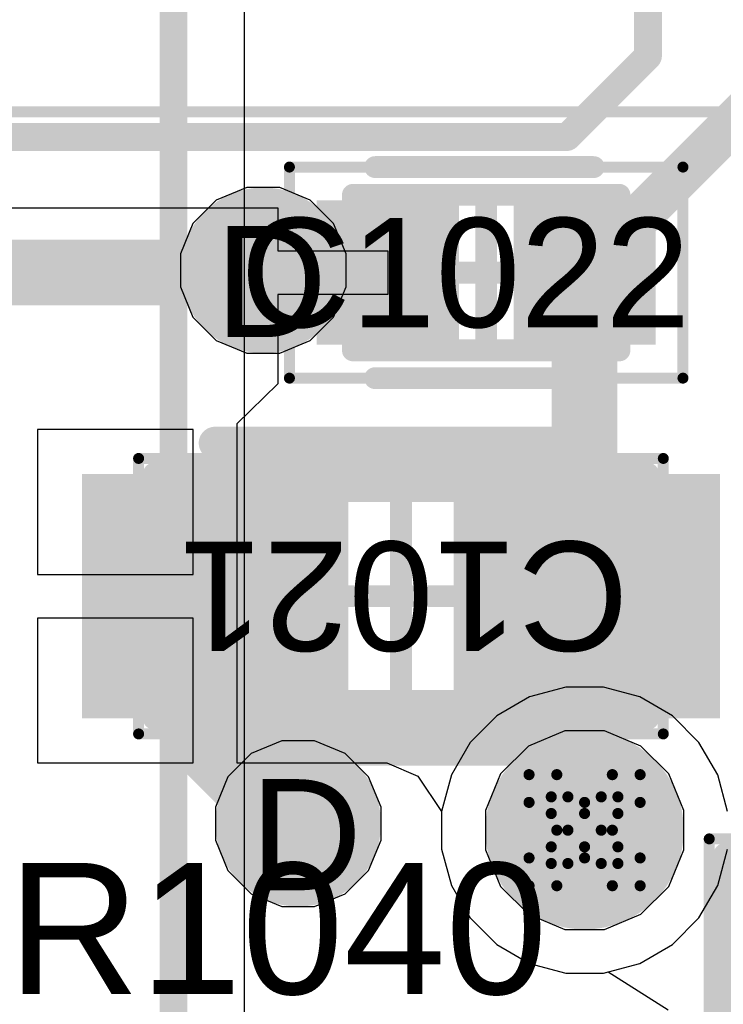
# Model space of a CAD drawing. Header units: inches. Extents: x -6 to 11.2, y -2.2 to 8.3.
# Tile 41 of 256: x 1.578 to 1.705, y 0.291 to 0.468. Entities that reach past the tile are written whole.
import ezdxf

# ---------------------------------------------------------------- set-up
doc = ezdxf.new("R2010")
doc.units = ezdxf.units.IN
doc.header["$MEASUREMENT"] = 0
for name, color, linetype in [('Drill Drawing', 1, 'Continuous'), ('Layer  6- Inner', 156, 'Continuous'), ('Layer 1- Top', 1, 'Continuous'), ('Layer 2- GND', 16, 'Continuous'), ('Layer 3- Inner', 16, 'Continuous'), ('Layer 4- Inner', 76, 'Continuous'), ('Layer 5- Inner', 90, 'Continuous'), ('Layer 7- PWR', 76, 'Continuous'), ('Layer 8- Bottom', 5, 'Continuous'), ('Top Assembly', 56, 'Continuous'), ('Top Comp Body -Top13)-Comp Body -Bot14)', 56, 'Continuous'), ('Top Comp Outline -Top11)-Comp Outline -Bot12)', 56, 'Continuous'), ('Top Courtyard -Top15)-Courtyard -Bot16)', 56, 'Continuous'), ('Top Overlay', 2, 'Continuous'), ('Top Paste', 8, 'Continuous'), ('Top Solder', 216, 'Continuous'), ('Via Holes', 16, 'Continuous')]:
    doc.layers.add(name, color=color, linetype=linetype)
doc.styles.add('Arial', font='txt', dxfattribs={"height": 0.2})

# ---------------------------------------------------------------- blocks, each defined once
blk = doc.blocks.new('WIZ_W5500_LQFP_48_M_29')
at = {"layer": 'Top Courtyard -Top15)-Courtyard -Bot16)'}
blk.add_lwpolyline([(0.22244, -0.22244, 0.00197, 0.00197, 0), (0.22244, 0.22244, 0.00197, 0.00197, 0)], format="xyseb", dxfattribs=at)
blk = doc.blocks.new('L15002_035_245')
at = {"layer": 'Layer 1- Top'}
for points in [[(-0.03179, 0.01), (-0.00679, 0.01), (-0.00679, -0.01), (-0.03179, -0.01)], [(0.00679, 0.01), (0.03179, 0.01), (0.03179, -0.01), (0.00679, -0.01)]]:
    blk.add_hatch(color=7, dxfattribs=at).paths.add_polyline_path(points)
at = {"layer": 'Top Paste'}
for points in [[(-0.03179, 0.01), (-0.00679, 0.01), (-0.00679, -0.01), (-0.03179, -0.01)], [(0.00679, 0.01), (0.03179, 0.01), (0.03179, -0.01), (0.00679, -0.01)]]:
    blk.add_hatch(color=8, dxfattribs=at).paths.add_polyline_path(points)
at = {"layer": 'Top Solder'}
for points in [[(-0.03376, 0.01197), (-0.00482, 0.01197), (-0.00482, -0.01197), (-0.03376, -0.01197)], [(0.00482, 0.01197), (0.03376, 0.01197), (0.03376, -0.01197), (0.00482, -0.01197)]]:
    blk.add_hatch(color=216, dxfattribs=at).paths.add_polyline_path(points)
at = {"layer": 'Top Comp Body -Top13)-Comp Body -Bot14)'}
for points in [[(0.02165, 0.01181, 0.00394, 0.00394, 0), (-0.02165, 0.01181, 0.00394, 0.00394, 0)], [(-0.02165, 0.01181, 0.00394, 0.00394, 0), (-0.02165, -0.01181, 0.00394, 0.00394, 0)], [(0.02165, 0.01181, 0.00394, 0.00394, 0), (0.02165, -0.01181, 0.00394, 0.00394, 0)], [(0.02165, -0.01181, 0.00394, 0.00394, 0), (-0.02165, -0.01181, 0.00394, 0.00394, 0)]]:
    blk.add_lwpolyline(points, format="xyseb", dxfattribs=at)
for points in [[(-0.02264, 0.01181, 0.00197, 0.00197, 1), (-0.02067, 0.01181, 0.00197, 0.00197, 1)], [(-0.02264, 0.01181, 0.00197, 0.00197, 1), (-0.02067, 0.01181, 0.00197, 0.00197, 1)], [(0.02067, 0.01181, 0.00197, 0.00197, 1), (0.02264, 0.01181, 0.00197, 0.00197, 1)], [(0.02067, 0.01181, 0.00197, 0.00197, 1), (0.02264, 0.01181, 0.00197, 0.00197, 1)], [(-0.02264, -0.01181, 0.00197, 0.00197, 1), (-0.02067, -0.01181, 0.00197, 0.00197, 1)], [(-0.02264, -0.01181, 0.00197, 0.00197, 1), (-0.02067, -0.01181, 0.00197, 0.00197, 1)], [(0.02067, -0.01181, 0.00197, 0.00197, 1), (0.02264, -0.01181, 0.00197, 0.00197, 1)], [(0.02067, -0.01181, 0.00197, 0.00197, 1), (0.02264, -0.01181, 0.00197, 0.00197, 1)]]:
    blk.add_lwpolyline(points, format="xyseb", close=True, dxfattribs=at)
at = {"layer": 'Top Comp Outline -Top11)-Comp Outline -Bot12)'}
for points in [[(-0.03268, 0.01496, 0.00394, 0.00394, 0), (-0.03268, -0.01496, 0.00394, 0.00394, 0)], [(0.03268, 0.01496, 0.00394, 0.00394, 0), (-0.03268, 0.01496, 0.00394, 0.00394, 0)], [(0.03268, 0.01496, 0.00394, 0.00394, 0), (0.03268, -0.01496, 0.00394, 0.00394, 0)], [(0.03268, -0.01496, 0.00394, 0.00394, 0), (-0.03268, -0.01496, 0.00394, 0.00394, 0)]]:
    blk.add_lwpolyline(points, format="xyseb", dxfattribs=at)
for points in [[(-0.03366, 0.01496, 0.00197, 0.00197, 1), (-0.03169, 0.01496, 0.00197, 0.00197, 1)], [(-0.03366, 0.01496, 0.00197, 0.00197, 1), (-0.03169, 0.01496, 0.00197, 0.00197, 1)], [(0.03169, 0.01496, 0.00197, 0.00197, 1), (0.03366, 0.01496, 0.00197, 0.00197, 1)], [(0.03169, 0.01496, 0.00197, 0.00197, 1), (0.03366, 0.01496, 0.00197, 0.00197, 1)], [(-0.03366, -0.01496, 0.00197, 0.00197, 1), (-0.03169, -0.01496, 0.00197, 0.00197, 1)], [(-0.03366, -0.01496, 0.00197, 0.00197, 1), (-0.03169, -0.01496, 0.00197, 0.00197, 1)], [(0.03169, -0.01496, 0.00197, 0.00197, 1), (0.03366, -0.01496, 0.00197, 0.00197, 1)], [(0.03169, -0.01496, 0.00197, 0.00197, 1), (0.03366, -0.01496, 0.00197, 0.00197, 1)]]:
    blk.add_lwpolyline(points, format="xyseb", close=True, dxfattribs=at)
at = {"layer": 'Top Courtyard -Top15)-Courtyard -Bot16)'}
for points in [[(-0.03543, 0.01772, 0.00197, 0.00197, 0), (-0.03543, -0.01772, 0.00197, 0.00197, 0)], [(0.03543, 0.01772, 0.00197, 0.00197, 0), (-0.03543, 0.01772, 0.00197, 0.00197, 0)], [(0.03543, 0.01772, 0.00197, 0.00197, 0), (0.03543, -0.01772, 0.00197, 0.00197, 0)], [(0, 0.01181, 0.00394, 0.00394, 0), (0, -0.01181, 0.00394, 0.00394, 0)], [(0.01181, 0, 0.00394, 0.00394, 0), (-0.01181, 0, 0.00394, 0.00394, 0)], [(0.03543, -0.01772, 0.00197, 0.00197, 0), (-0.03543, -0.01772, 0.00197, 0.00197, 0)]]:
    blk.add_lwpolyline(points, format="xyseb", dxfattribs=at)
for points in [[(-0.03593, 0.01772, 0.000984, 0.000984, 1), (-0.03494, 0.01772, 0.000984, 0.000984, 1)], [(-0.03593, 0.01772, 0.000984, 0.000984, 1), (-0.03494, 0.01772, 0.000984, 0.000984, 1)], [(0.03494, 0.01772, 0.000984, 0.000984, 1), (0.03593, 0.01772, 0.000984, 0.000984, 1)], [(0.03494, 0.01772, 0.000984, 0.000984, 1), (0.03593, 0.01772, 0.000984, 0.000984, 1)], [(-0.00098, 0.01181, 0.00197, 0.00197, 1), (0.00098, 0.01181, 0.00197, 0.00197, 1)], [(-0.0128, 0, 0.00197, 0.00197, 1), (-0.01083, 0, 0.00197, 0.00197, 1)], [(0.01083, 0, 0.00197, 0.00197, 1), (0.0128, 0, 0.00197, 0.00197, 1)], [(-0.00098, -0.01181, 0.00197, 0.00197, 1), (0.00098, -0.01181, 0.00197, 0.00197, 1)], [(-0.03593, -0.01772, 0.000984, 0.000984, 1), (-0.03494, -0.01772, 0.000984, 0.000984, 1)], [(-0.03593, -0.01772, 0.000984, 0.000984, 1), (-0.03494, -0.01772, 0.000984, 0.000984, 1)], [(0.03494, -0.01772, 0.000984, 0.000984, 1), (0.03593, -0.01772, 0.000984, 0.000984, 1)], [(0.03494, -0.01772, 0.000984, 0.000984, 1), (0.03593, -0.01772, 0.000984, 0.000984, 1)]]:
    blk.add_lwpolyline(points, format="xyseb", close=True, dxfattribs=at)
at = {"layer": 'Top Overlay'}
for points in [[(0.01988, 0.01614, 0.00394, 0.00394, 0), (-0.0187, 0.01614, 0.00394, 0.00394, 0)], [(0.01988, -0.01614, 0.00394, 0.00394, 0), (-0.0187, -0.01614, 0.00394, 0.00394, 0)]]:
    blk.add_lwpolyline(points, format="xyseb", dxfattribs=at)
for points in [[(-0.01969, 0.01614, 0.00197, 0.00197, 1), (-0.01772, 0.01614, 0.00197, 0.00197, 1)], [(0.0189, 0.01614, 0.00197, 0.00197, 1), (0.02087, 0.01614, 0.00197, 0.00197, 1)], [(-0.01969, -0.01614, 0.00197, 0.00197, 1), (-0.01772, -0.01614, 0.00197, 0.00197, 1)], [(0.0189, -0.01614, 0.00197, 0.00197, 1), (0.02087, -0.01614, 0.00197, 0.00197, 1)]]:
    blk.add_lwpolyline(points, format="xyseb", close=True, dxfattribs=at)
at = {"layer": 'Top Comp Outline -Top11)-Comp Outline -Bot12)', "style": 'Arial'}
blk.add_text('R1040', height=0.01378, dxfattribs=at).set_placement((-0.03099, -0.00689))
blk = doc.blocks.new('CAPC1005X07_F____381')
at = {"layer": 'Layer 1- Top'}
for points in [[(-0.02756, 0.01004), (-0.00787, 0.01004), (-0.00787, -0.01004), (-0.02756, -0.01004)], [(0.00787, 0.01004), (0.02756, 0.01004), (0.02756, -0.01004), (0.00787, -0.01004)]]:
    blk.add_hatch(color=7, dxfattribs=at).paths.add_polyline_path(points)
at = {"layer": 'Top Paste'}
for points in [[(-0.02756, 0.01004), (-0.00787, 0.01004), (-0.00787, -0.01004), (-0.02756, -0.01004)], [(0.00787, 0.01004), (0.02756, 0.01004), (0.02756, -0.01004), (0.00787, -0.01004)]]:
    blk.add_hatch(color=8, dxfattribs=at).paths.add_polyline_path(points)
at = {"layer": 'Top Solder'}
for points in [[(-0.03051, 0.01299), (-0.00492, 0.01299), (-0.00492, -0.01299), (-0.03051, -0.01299)], [(0.00492, 0.01299), (0.03051, 0.01299), (0.03051, -0.01299), (0.00492, -0.01299)]]:
    blk.add_hatch(color=216, dxfattribs=at).paths.add_polyline_path(points)
at = {"layer": 'Top Assembly'}
for points in [[(-0.024, 0.014, 0.00394, 0.00394, 0), (0.024, 0.014, 0.00394, 0.00394, 0)], [(-0.024, -0.014, 0.00394, 0.00394, 0), (-0.024, 0.014, 0.00394, 0.00394, 0)], [(0.024, -0.014, 0.00394, 0.00394, 0), (0.024, 0.014, 0.00394, 0.00394, 0)], [(-0.024, -0.014, 0.00394, 0.00394, 0), (0.024, -0.014, 0.00394, 0.00394, 0)]]:
    blk.add_lwpolyline(points, format="xyseb", dxfattribs=at)
for points in [[(-0.02498, 0.014, 0.00197, 0.00197, 1), (-0.02302, 0.014, 0.00197, 0.00197, 1)], [(-0.02498, 0.014, 0.00197, 0.00197, 1), (-0.02302, 0.014, 0.00197, 0.00197, 1)], [(0.02302, 0.014, 0.00197, 0.00197, 1), (0.02498, 0.014, 0.00197, 0.00197, 1)], [(0.02302, 0.014, 0.00197, 0.00197, 1), (0.02498, 0.014, 0.00197, 0.00197, 1)], [(-0.02498, -0.014, 0.00197, 0.00197, 1), (-0.02302, -0.014, 0.00197, 0.00197, 1)], [(-0.02498, -0.014, 0.00197, 0.00197, 1), (-0.02302, -0.014, 0.00197, 0.00197, 1)], [(0.02302, -0.014, 0.00197, 0.00197, 1), (0.02498, -0.014, 0.00197, 0.00197, 1)], [(0.02302, -0.014, 0.00197, 0.00197, 1), (0.02498, -0.014, 0.00197, 0.00197, 1)]]:
    blk.add_lwpolyline(points, format="xyseb", close=True, dxfattribs=at)
at = {"layer": 'Top Courtyard -Top15)-Courtyard -Bot16)'}
for points in [[(-0.03543, -0.019, 0.00197, 0.00197, 0), (-0.03543, 0.019, 0.00197, 0.00197, 0)], [(-0.03543, 0.019, 0.00197, 0.00197, 0), (0.03543, 0.019, 0.00197, 0.00197, 0)], [(0.03543, -0.019, 0.00197, 0.00197, 0), (0.03543, 0.019, 0.00197, 0.00197, 0)], [(0, -0.01181, 0.00394, 0.00394, 0), (0, 0.01181, 0.00394, 0.00394, 0)], [(-0.01181, 0, 0.00394, 0.00394, 0), (0.01181, 0, 0.00394, 0.00394, 0)], [(-0.03543, -0.019, 0.00197, 0.00197, 0), (0.03543, -0.019, 0.00197, 0.00197, 0)]]:
    blk.add_lwpolyline(points, format="xyseb", dxfattribs=at)
for points in [[(-0.03593, 0.019, 0.000984, 0.000984, 1), (-0.03494, 0.019, 0.000984, 0.000984, 1)], [(-0.03593, 0.019, 0.000984, 0.000984, 1), (-0.03494, 0.019, 0.000984, 0.000984, 1)], [(0.03494, 0.019, 0.000984, 0.000984, 1), (0.03593, 0.019, 0.000984, 0.000984, 1)], [(0.03494, 0.019, 0.000984, 0.000984, 1), (0.03593, 0.019, 0.000984, 0.000984, 1)], [(-0.00098, 0.01181, 0.00197, 0.00197, 1), (0.00098, 0.01181, 0.00197, 0.00197, 1)], [(-0.0128, 0, 0.00197, 0.00197, 1), (-0.01083, 0, 0.00197, 0.00197, 1)], [(0.01083, 0, 0.00197, 0.00197, 1), (0.0128, 0, 0.00197, 0.00197, 1)], [(-0.00098, -0.01181, 0.00197, 0.00197, 1), (0.00098, -0.01181, 0.00197, 0.00197, 1)], [(-0.03593, -0.019, 0.000984, 0.000984, 1), (-0.03494, -0.019, 0.000984, 0.000984, 1)], [(-0.03593, -0.019, 0.000984, 0.000984, 1), (-0.03494, -0.019, 0.000984, 0.000984, 1)], [(0.03494, -0.019, 0.000984, 0.000984, 1), (0.03593, -0.019, 0.000984, 0.000984, 1)], [(0.03494, -0.019, 0.000984, 0.000984, 1), (0.03593, -0.019, 0.000984, 0.000984, 1)]]:
    blk.add_lwpolyline(points, format="xyseb", close=True, dxfattribs=at)
at = {"layer": 'Top Overlay'}
for points in [[(-0.02, 0.019, 0.00394, 0.00394, 0), (0.01937, 0.019, 0.00394, 0.00394, 0)], [(-0.02, -0.019, 0.00394, 0.00394, 0), (0.01937, -0.019, 0.00394, 0.00394, 0)]]:
    blk.add_lwpolyline(points, format="xyseb", dxfattribs=at)
for points in [[(-0.02098, 0.019, 0.00197, 0.00197, 1), (-0.01902, 0.019, 0.00197, 0.00197, 1)], [(0.01839, 0.019, 0.00197, 0.00197, 1), (0.02035, 0.019, 0.00197, 0.00197, 1)], [(-0.02098, -0.019, 0.00197, 0.00197, 1), (-0.01902, -0.019, 0.00197, 0.00197, 1)], [(0.01839, -0.019, 0.00197, 0.00197, 1), (0.02035, -0.019, 0.00197, 0.00197, 1)]]:
    blk.add_lwpolyline(points, format="xyseb", close=True, dxfattribs=at)
at = {"layer": 'Top Assembly', "style": 'Arial'}
blk.add_text('C1022', height=0.019685, rotation=360, dxfattribs=at).set_placement((-0.04428, -0.00984))
blk = doc.blocks.new('L15003_CAP_M_____382')
at = {"layer": 'Layer 1- Top'}
for points in [[(-0.05546, 0.02), (-0.01146, 0.02), (-0.01146, -0.02), (-0.05546, -0.02)], [(0.01146, 0.02), (0.05546, 0.02), (0.05546, -0.02), (0.01146, -0.02)]]:
    blk.add_hatch(color=7, dxfattribs=at).paths.add_polyline_path(points)
at = {"layer": 'Top Paste'}
for points in [[(-0.05546, 0.02), (-0.01146, 0.02), (-0.01146, -0.02), (-0.05546, -0.02)], [(0.01146, 0.02), (0.05546, 0.02), (0.05546, -0.02), (0.01146, -0.02)]]:
    blk.add_hatch(color=8, dxfattribs=at).paths.add_polyline_path(points)
at = {"layer": 'Top Solder'}
for points in [[(-0.05743, 0.02197), (-0.0095, 0.02197), (-0.0095, -0.02197), (-0.05743, -0.02197)], [(0.0095, 0.02197), (0.05743, 0.02197), (0.05743, -0.02197), (0.0095, -0.02197)]]:
    blk.add_hatch(color=216, dxfattribs=at).paths.add_polyline_path(points)
at = {"layer": 'Top Comp Body -Top13)-Comp Body -Bot14)'}
for points in [[(-0.03445, 0.01889, 0.00394, 0.00394, 0), (-0.03445, -0.0189, 0.00394, 0.00394, 0)], [(0.03445, 0.01889, 0.00394, 0.00394, 0), (-0.03445, 0.01889, 0.00394, 0.00394, 0)], [(0.03445, 0.01889, 0.00394, 0.00394, 0), (0.03445, -0.0189, 0.00394, 0.00394, 0)], [(0.03445, -0.0189, 0.00394, 0.00394, 0), (-0.03445, -0.0189, 0.00394, 0.00394, 0)]]:
    blk.add_lwpolyline(points, format="xyseb", dxfattribs=at)
for points in [[(-0.03544, 0.01889, 0.00197, 0.00197, 1), (-0.03347, 0.01889, 0.00197, 0.00197, 1)], [(-0.03544, 0.01889, 0.00197, 0.00197, 1), (-0.03347, 0.01889, 0.00197, 0.00197, 1)], [(0.03346, 0.01889, 0.00197, 0.00197, 1), (0.03543, 0.01889, 0.00197, 0.00197, 1)], [(0.03346, 0.01889, 0.00197, 0.00197, 1), (0.03543, 0.01889, 0.00197, 0.00197, 1)], [(-0.03544, -0.0189, 0.00197, 0.00197, 1), (-0.03347, -0.0189, 0.00197, 0.00197, 1)], [(-0.03544, -0.0189, 0.00197, 0.00197, 1), (-0.03347, -0.0189, 0.00197, 0.00197, 1)], [(0.03346, -0.0189, 0.00197, 0.00197, 1), (0.03543, -0.0189, 0.00197, 0.00197, 1)], [(0.03346, -0.0189, 0.00197, 0.00197, 1), (0.03543, -0.0189, 0.00197, 0.00197, 1)]]:
    blk.add_lwpolyline(points, format="xyseb", close=True, dxfattribs=at)
at = {"layer": 'Top Comp Outline -Top11)-Comp Outline -Bot12)'}
for points in [[(0.04449, 0.02205, 0.00394, 0.00394, 0), (-0.04449, 0.02205, 0.00394, 0.00394, 0)], [(-0.04449, 0.02205, 0.00394, 0.00394, 0), (-0.04449, -0.02205, 0.00394, 0.00394, 0)], [(0.04449, 0.02205, 0.00394, 0.00394, 0), (0.04449, -0.02205, 0.00394, 0.00394, 0)], [(0.04449, -0.02205, 0.00394, 0.00394, 0), (-0.04449, -0.02205, 0.00394, 0.00394, 0)]]:
    blk.add_lwpolyline(points, format="xyseb", dxfattribs=at)
for points in [[(-0.04547, 0.02205, 0.00197, 0.00197, 1), (-0.0435, 0.02205, 0.00197, 0.00197, 1)], [(-0.04547, 0.02205, 0.00197, 0.00197, 1), (-0.0435, 0.02205, 0.00197, 0.00197, 1)], [(0.0435, 0.02205, 0.00197, 0.00197, 1), (0.04547, 0.02205, 0.00197, 0.00197, 1)], [(0.0435, 0.02205, 0.00197, 0.00197, 1), (0.04547, 0.02205, 0.00197, 0.00197, 1)], [(-0.04547, -0.02205, 0.00197, 0.00197, 1), (-0.0435, -0.02205, 0.00197, 0.00197, 1)], [(-0.04547, -0.02205, 0.00197, 0.00197, 1), (-0.0435, -0.02205, 0.00197, 0.00197, 1)], [(0.0435, -0.02205, 0.00197, 0.00197, 1), (0.04547, -0.02205, 0.00197, 0.00197, 1)], [(0.0435, -0.02205, 0.00197, 0.00197, 1), (0.04547, -0.02205, 0.00197, 0.00197, 1)]]:
    blk.add_lwpolyline(points, format="xyseb", close=True, dxfattribs=at)
at = {"layer": 'Top Courtyard -Top15)-Courtyard -Bot16)'}
for points in [[(0.04724, 0.0248, 0.00197, 0.00197, 0), (-0.04724, 0.0248, 0.00197, 0.00197, 0)], [(-0.04724, 0.0248, 0.00197, 0.00197, 0), (-0.04724, -0.0248, 0.00197, 0.00197, 0)], [(0.04724, 0.0248, 0.00197, 0.00197, 0), (0.04724, -0.0248, 0.00197, 0.00197, 0)], [(0, 0.0189, 0.00394, 0.00394, 0), (0, -0.0189, 0.00394, 0.00394, 0)], [(0.0189, 0, 0.00394, 0.00394, 0), (-0.0189, 0, 0.00394, 0.00394, 0)], [(0.04724, -0.0248, 0.00197, 0.00197, 0), (-0.04724, -0.0248, 0.00197, 0.00197, 0)]]:
    blk.add_lwpolyline(points, format="xyseb", dxfattribs=at)
for points in [[(-0.04774, 0.0248, 0.000984, 0.000984, 1), (-0.04675, 0.0248, 0.000984, 0.000984, 1)], [(-0.04774, 0.0248, 0.000984, 0.000984, 1), (-0.04675, 0.0248, 0.000984, 0.000984, 1)], [(0.04675, 0.0248, 0.000984, 0.000984, 1), (0.04774, 0.0248, 0.000984, 0.000984, 1)], [(0.04675, 0.0248, 0.000984, 0.000984, 1), (0.04774, 0.0248, 0.000984, 0.000984, 1)], [(-0.00098, 0.0189, 0.00197, 0.00197, 1), (0.00098, 0.0189, 0.00197, 0.00197, 1)], [(-0.01988, 0, 0.00197, 0.00197, 1), (-0.01791, 0, 0.00197, 0.00197, 1)], [(0.01791, 0, 0.00197, 0.00197, 1), (0.01988, 0, 0.00197, 0.00197, 1)], [(-0.00098, -0.0189, 0.00197, 0.00197, 1), (0.00098, -0.0189, 0.00197, 0.00197, 1)], [(-0.04774, -0.0248, 0.000984, 0.000984, 1), (-0.04675, -0.0248, 0.000984, 0.000984, 1)], [(-0.04774, -0.0248, 0.000984, 0.000984, 1), (-0.04675, -0.0248, 0.000984, 0.000984, 1)], [(0.04675, -0.0248, 0.000984, 0.000984, 1), (0.04774, -0.0248, 0.000984, 0.000984, 1)], [(0.04675, -0.0248, 0.000984, 0.000984, 1), (0.04774, -0.0248, 0.000984, 0.000984, 1)]]:
    blk.add_lwpolyline(points, format="xyseb", close=True, dxfattribs=at)
at = {"layer": 'Top Overlay'}
for points in [[(0.03346, 0.02756, 0.00591, 0.00591, 0), (-0.03346, 0.02756, 0.00591, 0.00591, 0)], [(0.03346, -0.02756, 0.00591, 0.00591, 0), (-0.03346, -0.02756, 0.00591, 0.00591, 0)]]:
    blk.add_lwpolyline(points, format="xyseb", dxfattribs=at)
for points in [[(-0.03494, 0.02756, 0.00295, 0.00295, 1), (-0.03199, 0.02756, 0.00295, 0.00295, 1)], [(0.03199, 0.02756, 0.00295, 0.00295, 1), (0.03494, 0.02756, 0.00295, 0.00295, 1)], [(-0.03494, -0.02756, 0.00295, 0.00295, 1), (-0.03199, -0.02756, 0.00295, 0.00295, 1)], [(0.03199, -0.02756, 0.00295, 0.00295, 1), (0.03494, -0.02756, 0.00295, 0.00295, 1)]]:
    blk.add_lwpolyline(points, format="xyseb", close=True, dxfattribs=at)
at = {"layer": 'Top Comp Outline -Top11)-Comp Outline -Bot12)', "style": 'Arial'}
blk.add_text('C1021', height=0.019685, dxfattribs=at).set_placement((-0.041, -0.00984))

msp = doc.modelspace()

# ---------------------------------------------------------------- hatches: boundary and pattern name
at = {"layer": 'Layer  6- Inner'}
h = msp.add_hatch(color=7, dxfattribs=at)
edge = h.paths.add_edge_path()
edge.add_arc((1.67992, 0.32244), 0.01575, 0, 360)
at = {"layer": 'Layer 1- Top'}
h = msp.add_hatch(color=7, dxfattribs=at)
edge = h.paths.add_edge_path()
edge.add_arc((1.62204, 0.42323), 0.00984, 0, 360)
h = msp.add_hatch(color=7, dxfattribs=at)
edge = h.paths.add_edge_path()
edge.add_arc((1.67992, 0.32244), 0.01575, 0, 360)
h = msp.add_hatch(color=7, dxfattribs=at)
edge = h.paths.add_edge_path()
edge.add_arc((1.62835, 0.32362), 0.00984, 0, 360)
at = {"layer": 'Layer 2- GND'}
h = msp.add_hatch(color=7, dxfattribs=at)
edge = h.paths.add_edge_path()
edge.add_arc((1.67992, 0.32244), 0.01787, 0, 360)
at = {"layer": 'Layer 3- Inner'}
h = msp.add_hatch(color=7, dxfattribs=at)
edge = h.paths.add_edge_path()
edge.add_arc((1.62204, 0.42323), 0.00984, 0, 360)
h = msp.add_hatch(color=7, dxfattribs=at)
edge = h.paths.add_edge_path()
edge.add_arc((1.62835, 0.32362), 0.00984, 0, 360)
at = {"layer": 'Layer 5- Inner'}
h = msp.add_hatch(color=7, dxfattribs=at)
edge = h.paths.add_edge_path()
edge.add_arc((1.62204, 0.42323), 0.00984, 0, 360)
h = msp.add_hatch(color=7, dxfattribs=at)
edge = h.paths.add_edge_path()
edge.add_arc((1.62835, 0.32362), 0.00984, 0, 360)
at = {"layer": 'Layer 7- PWR'}
h = msp.add_hatch(color=7, dxfattribs=at)
edge = h.paths.add_edge_path()
edge.add_arc((1.62204, 0.42323), 0.01492, 0, 360)
h = msp.add_hatch(color=7, dxfattribs=at)
edge = h.paths.add_edge_path()
edge.add_arc((1.62835, 0.32362), 0.01492, 0, 360)
at = {"layer": 'Layer 8- Bottom'}
h = msp.add_hatch(color=7, dxfattribs=at)
edge = h.paths.add_edge_path()
edge.add_arc((1.62204, 0.42323), 0.00984, 0, 360)
h = msp.add_hatch(color=7, dxfattribs=at)
edge = h.paths.add_edge_path()
edge.add_arc((1.67992, 0.32244), 0.01575, 0, 360)
h = msp.add_hatch(color=7, dxfattribs=at)
edge = h.paths.add_edge_path()
edge.add_arc((1.62835, 0.32362), 0.00984, 0, 360)
at = {"layer": 'Via Holes'}
h = msp.add_hatch(color=7, dxfattribs=at)
edge = h.paths.add_edge_path()
edge.add_arc((1.62204, 0.42323), 0.00492, 0, 360)
h = msp.add_hatch(color=7, dxfattribs=at)
edge = h.paths.add_edge_path()
edge.add_arc((1.67992, 0.32244), 0.00787, 0, 360)
h = msp.add_hatch(color=7, dxfattribs=at)
edge = h.paths.add_edge_path()
edge.add_arc((1.62835, 0.32362), 0.00492, 0, 360)

# ---------------------------------------------------------------- linework, layer by layer
at = {"layer": 'Drill Drawing'}
for points in [[(1.66992, 0.32744, 0.002, 0.002, 0), (1.66992, 0.33244, 0.002, 0.002, 0)], [(1.66992, 0.33244, 0.002, 0.002, 0), (1.67492, 0.33244, 0.002, 0.002, 0)], [(1.67492, 0.33244, 0.002, 0.002, 0), (1.67992, 0.32744, 0.002, 0.002, 0)], [(1.67992, 0.32744, 0.002, 0.002, 0), (1.68492, 0.33244, 0.002, 0.002, 0)], [(1.68492, 0.33244, 0.002, 0.002, 0), (1.68992, 0.33244, 0.002, 0.002, 0)], [(1.68992, 0.32744, 0.002, 0.002, 0), (1.68992, 0.33244, 0.002, 0.002, 0)], [(1.66992, 0.32744, 0.002, 0.002, 0), (1.67492, 0.32244, 0.002, 0.002, 0)], [(1.67392, 0.32544, 0.002, 0.002, 0), (1.67392, 0.32844, 0.002, 0.002, 0)], [(1.67392, 0.32844, 0.002, 0.002, 0), (1.67692, 0.32844, 0.002, 0.002, 0)], [(1.67692, 0.32844, 0.002, 0.002, 0), (1.67992, 0.32544, 0.002, 0.002, 0)], [(1.67992, 0.32544, 0.002, 0.002, 0), (1.68292, 0.32844, 0.002, 0.002, 0)], [(1.68292, 0.32844, 0.002, 0.002, 0), (1.68592, 0.32844, 0.002, 0.002, 0)], [(1.68492, 0.32244, 0.002, 0.002, 0), (1.68992, 0.32744, 0.002, 0.002, 0)], [(1.68592, 0.32544, 0.002, 0.002, 0), (1.68592, 0.32844, 0.002, 0.002, 0)], [(1.67392, 0.32544, 0.002, 0.002, 0), (1.67692, 0.32244, 0.002, 0.002, 0)], [(1.68292, 0.32244, 0.002, 0.002, 0), (1.68592, 0.32544, 0.002, 0.002, 0)], [(1.66992, 0.31744, 0.002, 0.002, 0), (1.67492, 0.32244, 0.002, 0.002, 0)], [(1.67392, 0.31944, 0.002, 0.002, 0), (1.67692, 0.32244, 0.002, 0.002, 0)], [(1.68292, 0.32244, 0.002, 0.002, 0), (1.68592, 0.31944, 0.002, 0.002, 0)], [(1.68492, 0.32244, 0.002, 0.002, 0), (1.68992, 0.31744, 0.002, 0.002, 0)], [(1.67392, 0.31644, 0.002, 0.002, 0), (1.67392, 0.31944, 0.002, 0.002, 0)], [(1.67692, 0.31644, 0.002, 0.002, 0), (1.67992, 0.31944, 0.002, 0.002, 0)], [(1.67992, 0.31944, 0.002, 0.002, 0), (1.68292, 0.31644, 0.002, 0.002, 0)], [(1.68592, 0.31644, 0.002, 0.002, 0), (1.68592, 0.31944, 0.002, 0.002, 0)], [(1.66992, 0.31244, 0.002, 0.002, 0), (1.66992, 0.31744, 0.002, 0.002, 0)], [(1.67392, 0.31644, 0.002, 0.002, 0), (1.67692, 0.31644, 0.002, 0.002, 0)], [(1.67492, 0.31244, 0.002, 0.002, 0), (1.67992, 0.31744, 0.002, 0.002, 0)], [(1.67992, 0.31744, 0.002, 0.002, 0), (1.68492, 0.31244, 0.002, 0.002, 0)], [(1.68292, 0.31644, 0.002, 0.002, 0), (1.68592, 0.31644, 0.002, 0.002, 0)], [(1.68992, 0.31244, 0.002, 0.002, 0), (1.68992, 0.31744, 0.002, 0.002, 0)], [(1.66992, 0.31244, 0.002, 0.002, 0), (1.67492, 0.31244, 0.002, 0.002, 0)], [(1.68492, 0.31244, 0.002, 0.002, 0), (1.68992, 0.31244, 0.002, 0.002, 0)]]:
    msp.add_lwpolyline(points, format="xyseb", dxfattribs=at)
for points in [[(1.66942, 0.33244, 0.001, 0.001, 1), (1.67042, 0.33244, 0.001, 0.001, 1)], [(1.66942, 0.33244, 0.001, 0.001, 1), (1.67042, 0.33244, 0.001, 0.001, 1)], [(1.67442, 0.33244, 0.001, 0.001, 1), (1.67542, 0.33244, 0.001, 0.001, 1)], [(1.67442, 0.33244, 0.001, 0.001, 1), (1.67542, 0.33244, 0.001, 0.001, 1)], [(1.68442, 0.33244, 0.001, 0.001, 1), (1.68542, 0.33244, 0.001, 0.001, 1)], [(1.68442, 0.33244, 0.001, 0.001, 1), (1.68542, 0.33244, 0.001, 0.001, 1)], [(1.68942, 0.33244, 0.001, 0.001, 1), (1.69042, 0.33244, 0.001, 0.001, 1)], [(1.68942, 0.33244, 0.001, 0.001, 1), (1.69042, 0.33244, 0.001, 0.001, 1)], [(1.66942, 0.32744, 0.001, 0.001, 1), (1.67042, 0.32744, 0.001, 0.001, 1)], [(1.66942, 0.32744, 0.001, 0.001, 1), (1.67042, 0.32744, 0.001, 0.001, 1)], [(1.67342, 0.32844, 0.001, 0.001, 1), (1.67442, 0.32844, 0.001, 0.001, 1)], [(1.67342, 0.32844, 0.001, 0.001, 1), (1.67442, 0.32844, 0.001, 0.001, 1)], [(1.67642, 0.32844, 0.001, 0.001, 1), (1.67742, 0.32844, 0.001, 0.001, 1)], [(1.67642, 0.32844, 0.001, 0.001, 1), (1.67742, 0.32844, 0.001, 0.001, 1)], [(1.67942, 0.32744, 0.001, 0.001, 1), (1.68042, 0.32744, 0.001, 0.001, 1)], [(1.67942, 0.32744, 0.001, 0.001, 1), (1.68042, 0.32744, 0.001, 0.001, 1)], [(1.68242, 0.32844, 0.001, 0.001, 1), (1.68342, 0.32844, 0.001, 0.001, 1)], [(1.68242, 0.32844, 0.001, 0.001, 1), (1.68342, 0.32844, 0.001, 0.001, 1)], [(1.68542, 0.32844, 0.001, 0.001, 1), (1.68642, 0.32844, 0.001, 0.001, 1)], [(1.68542, 0.32844, 0.001, 0.001, 1), (1.68642, 0.32844, 0.001, 0.001, 1)], [(1.68942, 0.32744, 0.001, 0.001, 1), (1.69042, 0.32744, 0.001, 0.001, 1)], [(1.68942, 0.32744, 0.001, 0.001, 1), (1.69042, 0.32744, 0.001, 0.001, 1)], [(1.67342, 0.32544, 0.001, 0.001, 1), (1.67442, 0.32544, 0.001, 0.001, 1)], [(1.67342, 0.32544, 0.001, 0.001, 1), (1.67442, 0.32544, 0.001, 0.001, 1)], [(1.67942, 0.32544, 0.001, 0.001, 1), (1.68042, 0.32544, 0.001, 0.001, 1)], [(1.67942, 0.32544, 0.001, 0.001, 1), (1.68042, 0.32544, 0.001, 0.001, 1)], [(1.68542, 0.32544, 0.001, 0.001, 1), (1.68642, 0.32544, 0.001, 0.001, 1)], [(1.68542, 0.32544, 0.001, 0.001, 1), (1.68642, 0.32544, 0.001, 0.001, 1)], [(1.67442, 0.32244, 0.001, 0.001, 1), (1.67542, 0.32244, 0.001, 0.001, 1)], [(1.67442, 0.32244, 0.001, 0.001, 1), (1.67542, 0.32244, 0.001, 0.001, 1)], [(1.67642, 0.32244, 0.001, 0.001, 1), (1.67742, 0.32244, 0.001, 0.001, 1)], [(1.67642, 0.32244, 0.001, 0.001, 1), (1.67742, 0.32244, 0.001, 0.001, 1)], [(1.68242, 0.32244, 0.001, 0.001, 1), (1.68342, 0.32244, 0.001, 0.001, 1)], [(1.68242, 0.32244, 0.001, 0.001, 1), (1.68342, 0.32244, 0.001, 0.001, 1)], [(1.68442, 0.32244, 0.001, 0.001, 1), (1.68542, 0.32244, 0.001, 0.001, 1)], [(1.68442, 0.32244, 0.001, 0.001, 1), (1.68542, 0.32244, 0.001, 0.001, 1)], [(1.67342, 0.31944, 0.001, 0.001, 1), (1.67442, 0.31944, 0.001, 0.001, 1)], [(1.67342, 0.31944, 0.001, 0.001, 1), (1.67442, 0.31944, 0.001, 0.001, 1)], [(1.67942, 0.31944, 0.001, 0.001, 1), (1.68042, 0.31944, 0.001, 0.001, 1)], [(1.67942, 0.31944, 0.001, 0.001, 1), (1.68042, 0.31944, 0.001, 0.001, 1)], [(1.68542, 0.31944, 0.001, 0.001, 1), (1.68642, 0.31944, 0.001, 0.001, 1)], [(1.68542, 0.31944, 0.001, 0.001, 1), (1.68642, 0.31944, 0.001, 0.001, 1)], [(1.66942, 0.31744, 0.001, 0.001, 1), (1.67042, 0.31744, 0.001, 0.001, 1)], [(1.66942, 0.31744, 0.001, 0.001, 1), (1.67042, 0.31744, 0.001, 0.001, 1)], [(1.67342, 0.31644, 0.001, 0.001, 1), (1.67442, 0.31644, 0.001, 0.001, 1)], [(1.67342, 0.31644, 0.001, 0.001, 1), (1.67442, 0.31644, 0.001, 0.001, 1)], [(1.67642, 0.31644, 0.001, 0.001, 1), (1.67742, 0.31644, 0.001, 0.001, 1)], [(1.67642, 0.31644, 0.001, 0.001, 1), (1.67742, 0.31644, 0.001, 0.001, 1)], [(1.67942, 0.31744, 0.001, 0.001, 1), (1.68042, 0.31744, 0.001, 0.001, 1)], [(1.67942, 0.31744, 0.001, 0.001, 1), (1.68042, 0.31744, 0.001, 0.001, 1)], [(1.68242, 0.31644, 0.001, 0.001, 1), (1.68342, 0.31644, 0.001, 0.001, 1)], [(1.68242, 0.31644, 0.001, 0.001, 1), (1.68342, 0.31644, 0.001, 0.001, 1)], [(1.68542, 0.31644, 0.001, 0.001, 1), (1.68642, 0.31644, 0.001, 0.001, 1)], [(1.68542, 0.31644, 0.001, 0.001, 1), (1.68642, 0.31644, 0.001, 0.001, 1)], [(1.68942, 0.31744, 0.001, 0.001, 1), (1.69042, 0.31744, 0.001, 0.001, 1)], [(1.68942, 0.31744, 0.001, 0.001, 1), (1.69042, 0.31744, 0.001, 0.001, 1)], [(1.66942, 0.31244, 0.001, 0.001, 1), (1.67042, 0.31244, 0.001, 0.001, 1)], [(1.66942, 0.31244, 0.001, 0.001, 1), (1.67042, 0.31244, 0.001, 0.001, 1)], [(1.67442, 0.31244, 0.001, 0.001, 1), (1.67542, 0.31244, 0.001, 0.001, 1)], [(1.67442, 0.31244, 0.001, 0.001, 1), (1.67542, 0.31244, 0.001, 0.001, 1)], [(1.68442, 0.31244, 0.001, 0.001, 1), (1.68542, 0.31244, 0.001, 0.001, 1)], [(1.68442, 0.31244, 0.001, 0.001, 1), (1.68542, 0.31244, 0.001, 0.001, 1)], [(1.68942, 0.31244, 0.001, 0.001, 1), (1.69042, 0.31244, 0.001, 0.001, 1)], [(1.68942, 0.31244, 0.001, 0.001, 1), (1.69042, 0.31244, 0.001, 0.001, 1)]]:
    msp.add_lwpolyline(points, format="xyseb", close=True, dxfattribs=at)
at = {"layer": 'Layer  6- Inner'}
for p, q in [((1.61908, 0.43815), (1.61359, 0.43588)), ((1.62501, 0.43815), (1.61908, 0.43815)), ((1.6305, 0.43588), (1.62501, 0.43815)), ((1.61359, 0.43588), (1.60939, 0.43168)), ((1.63469, 0.43168), (1.6305, 0.43588)), ((1.60939, 0.43168), (1.60712, 0.4262)), ((1.63697, 0.4262), (1.63469, 0.43168)), ((1.60712, 0.4262), (1.60712, 0.42026)), ((1.63697, 0.42026), (1.63697, 0.4262)), ((1.60712, 0.42026), (1.60939, 0.41478)), ((1.63469, 0.41478), (1.63697, 0.42026)), ((1.60939, 0.41478), (1.61359, 0.41058)), ((1.6305, 0.41058), (1.63469, 0.41478)), ((1.61359, 0.41058), (1.61908, 0.40831)), ((1.62501, 0.40831), (1.6305, 0.41058)), ((1.61908, 0.40831), (1.62501, 0.40831)), ((1.62538, 0.33854), (1.61989, 0.33627)), ((1.63131, 0.33854), (1.62538, 0.33854)), ((1.6368, 0.33627), (1.63131, 0.33854)), ((1.61989, 0.33627), (1.6157, 0.33207)), ((1.641, 0.33207), (1.6368, 0.33627)), ((1.6157, 0.33207), (1.61343, 0.32659)), ((1.64327, 0.32659), (1.641, 0.33207)), ((1.61343, 0.32659), (1.61343, 0.32065)), ((1.64327, 0.32065), (1.64327, 0.32659)), ((1.61343, 0.32065), (1.6157, 0.31517)), ((1.641, 0.31517), (1.64327, 0.32065)), ((1.6157, 0.31517), (1.61989, 0.31097)), ((1.6368, 0.31097), (1.641, 0.31517)), ((1.61989, 0.31097), (1.62538, 0.3087)), ((1.63131, 0.3087), (1.6368, 0.31097)), ((1.62538, 0.3087), (1.63131, 0.3087))]:
    msp.add_line(p, q, dxfattribs=at)
at = {"layer": 'Layer 1- Top'}
for p, q in [((1.52368, 0.4345), (1.62465, 0.4345)), ((1.62465, 0.4345), (1.62465, 0.42677)), ((1.62465, 0.42677), (1.64449, 0.42677)), ((1.64449, 0.42677), (1.64449, 0.4189)), ((1.64449, 0.4189), (1.62465, 0.4189)), ((1.62465, 0.4189), (1.62465, 0.40638)), ((1.62465, 0.40638), (1.62465, 0.4028)), ((1.62465, 0.4028), (1.61732, 0.39562)), ((1.61732, 0.39562), (1.61732, 0.36457)), ((1.60945, 0.39457), (1.58139, 0.39457)), ((1.58139, 0.39457), (1.58139, 0.3685)), ((1.60945, 0.3685), (1.60945, 0.39457)), ((1.58139, 0.3685), (1.60945, 0.3685)), ((1.61732, 0.36457), (1.61732, 0.33457)), ((1.60945, 0.36063), (1.58139, 0.36063)), ((1.58139, 0.36063), (1.58139, 0.33457)), ((1.60945, 0.33457), (1.60945, 0.36063)), ((1.58139, 0.33457), (1.60945, 0.33457)), ((1.61732, 0.33457), (1.6365, 0.33457)), ((1.6365, 0.33457), (1.64429, 0.33457)), ((1.64429, 0.33457), (1.64992, 0.33217)), ((1.64992, 0.33217), (1.65417, 0.32583)), ((1.65417, 0.32583), (1.65417, 0.31905)), ((1.65417, 0.31905), (1.65593, 0.3125)), ((1.65593, 0.3125), (1.65932, 0.30663)), ((1.65932, 0.30663), (1.66411, 0.30184)), ((1.66411, 0.30184), (1.66998, 0.29845)), ((1.66998, 0.29845), (1.67653, 0.29669)), ((1.67653, 0.29669), (1.68331, 0.29669)), ((1.68331, 0.29669), (1.68419, 0.29693)), ((1.68419, 0.29693), (1.69496, 0.29007))]:
    msp.add_line(p, q, dxfattribs=at)
for points in [[(1.69134, 0.46181, 0.005, 0.005, 0), (1.69134, 0.50394, 0.005, 0.005, 0)], [(1.67677, 0.44724, 0.005, 0.005, 0), (1.69134, 0.46181, 0.005, 0.005, 0)], [(1.67992, 0.42303, 0.00787, 0.00787, 0), (1.71102, 0.45413, 0.00787, 0.00787, 0)], [(1.50118, 0.44724, 0.005, 0.005, 0), (1.67677, 0.44724, 0.005, 0.005, 0)], [(1.4748, 0.42283, 0.01181, 0.01181, 0), (1.64449, 0.42283, 0.01181, 0.01181, 0)], [(1.67992, 0.38496, 0.01181, 0.01181, 0), (1.67992, 0.42283, 0.01181, 0.01181, 0)], [(1.67992, 0.42283, 0.00787, 0.00787, 0), (1.67992, 0.42303, 0.00787, 0.00787, 0)], [(1.67992, 0.38496, 0.01181, 0.01181, 0), (1.68032, 0.38457, 0.01181, 0.01181, 0)], [(1.68032, 0.36457, 0.01181, 0.01181, 0), (1.68032, 0.38457, 0.01181, 0.01181, 0)], [(1.61339, 0.33858, 0.01575, 0.01575, 0), (1.61339, 0.36457, 0.01575, 0.01575, 0)], [(1.68032, 0.32559, 0.01181, 0.01181, 0), (1.68032, 0.36457, 0.01181, 0.01181, 0)], [(1.61339, 0.33858, 0.01575, 0.01575, 0), (1.62835, 0.32362, 0.01575, 0.01575, 0)], [(1.67874, 0.32402, 0.01181, 0.01181, 0), (1.68032, 0.32559, 0.01181, 0.01181, 0)]]:
    msp.add_lwpolyline(points, format="xyseb", dxfattribs=at)
for points in [[(1.69009, 0.46181, 0.0025, 0.0025, 1), (1.69259, 0.46181, 0.0025, 0.0025, 1)], [(1.69009, 0.46181, 0.0025, 0.0025, 1), (1.69259, 0.46181, 0.0025, 0.0025, 1)], [(1.67552, 0.44724, 0.0025, 0.0025, 1), (1.67802, 0.44724, 0.0025, 0.0025, 1)], [(1.67552, 0.44724, 0.0025, 0.0025, 1), (1.67802, 0.44724, 0.0025, 0.0025, 1)], [(1.64154, 0.42283, 0.00591, 0.00591, 1), (1.64744, 0.42283, 0.00591, 0.00591, 1)], [(1.67697, 0.42283, 0.00591, 0.00591, 1), (1.68287, 0.42283, 0.00591, 0.00591, 1)], [(1.67795, 0.42303, 0.00394, 0.00394, 1), (1.68189, 0.42303, 0.00394, 0.00394, 1)], [(1.67795, 0.42303, 0.00394, 0.00394, 1), (1.68189, 0.42303, 0.00394, 0.00394, 1)], [(1.67795, 0.42283, 0.00394, 0.00394, 1), (1.68189, 0.42283, 0.00394, 0.00394, 1)], [(1.67697, 0.38496, 0.00591, 0.00591, 1), (1.68287, 0.38496, 0.00591, 0.00591, 1)], [(1.67697, 0.38496, 0.00591, 0.00591, 1), (1.68287, 0.38496, 0.00591, 0.00591, 1)], [(1.67736, 0.38457, 0.00591, 0.00591, 1), (1.68327, 0.38457, 0.00591, 0.00591, 1)], [(1.67736, 0.38457, 0.00591, 0.00591, 1), (1.68327, 0.38457, 0.00591, 0.00591, 1)], [(1.60945, 0.36457, 0.00787, 0.00787, 1), (1.61732, 0.36457, 0.00787, 0.00787, 1)], [(1.67736, 0.36457, 0.00591, 0.00591, 1), (1.68327, 0.36457, 0.00591, 0.00591, 1)], [(1.67736, 0.36457, 0.00591, 0.00591, 1), (1.68327, 0.36457, 0.00591, 0.00591, 1)], [(1.60945, 0.33858, 0.00787, 0.00787, 1), (1.61732, 0.33858, 0.00787, 0.00787, 1)], [(1.60945, 0.33858, 0.00787, 0.00787, 1), (1.61732, 0.33858, 0.00787, 0.00787, 1)], [(1.62441, 0.32362, 0.00787, 0.00787, 1), (1.63228, 0.32362, 0.00787, 0.00787, 1)], [(1.67579, 0.32402, 0.00591, 0.00591, 1), (1.68169, 0.32402, 0.00591, 0.00591, 1)], [(1.67736, 0.32559, 0.00591, 0.00591, 1), (1.68327, 0.32559, 0.00591, 0.00591, 1)], [(1.67736, 0.32559, 0.00591, 0.00591, 1), (1.68327, 0.32559, 0.00591, 0.00591, 1)]]:
    msp.add_lwpolyline(points, format="xyseb", close=True, dxfattribs=at)
at = {"layer": 'Layer 3- Inner'}
for p, q in [((1.67637, 0.34031), (1.6698, 0.33759)), ((1.68348, 0.34031), (1.67637, 0.34031)), ((1.69005, 0.33759), (1.68348, 0.34031)), ((1.6698, 0.33759), (1.66477, 0.33257)), ((1.69507, 0.33257), (1.69005, 0.33759)), ((1.66477, 0.33257), (1.66205, 0.326)), ((1.6978, 0.326), (1.69507, 0.33257)), ((1.66205, 0.326), (1.66205, 0.31889)), ((1.6978, 0.31889), (1.6978, 0.326)), ((1.66205, 0.31889), (1.66477, 0.31232)), ((1.69507, 0.31232), (1.6978, 0.31889)), ((1.66477, 0.31232), (1.6698, 0.30729)), ((1.69005, 0.30729), (1.69507, 0.31232)), ((1.6698, 0.30729), (1.67637, 0.30457)), ((1.68348, 0.30457), (1.69005, 0.30729)), ((1.67637, 0.30457), (1.68348, 0.30457))]:
    msp.add_line(p, q, dxfattribs=at)
at = {"layer": 'Layer 4- Inner'}
for p, q in [((1.61908, 0.43815), (1.61359, 0.43588)), ((1.62501, 0.43815), (1.61908, 0.43815)), ((1.6305, 0.43588), (1.62501, 0.43815)), ((1.61359, 0.43588), (1.60939, 0.43168)), ((1.63469, 0.43168), (1.6305, 0.43588)), ((1.60939, 0.43168), (1.60712, 0.4262)), ((1.63697, 0.4262), (1.63469, 0.43168)), ((1.60712, 0.4262), (1.60712, 0.42026)), ((1.63697, 0.42026), (1.63697, 0.4262)), ((1.60712, 0.42026), (1.60939, 0.41478)), ((1.63469, 0.41478), (1.63697, 0.42026)), ((1.60939, 0.41478), (1.61359, 0.41058)), ((1.6305, 0.41058), (1.63469, 0.41478)), ((1.61359, 0.41058), (1.61908, 0.40831)), ((1.62501, 0.40831), (1.6305, 0.41058)), ((1.61908, 0.40831), (1.62501, 0.40831)), ((1.67637, 0.34031), (1.6698, 0.33759)), ((1.68348, 0.34031), (1.67637, 0.34031)), ((1.69005, 0.33759), (1.68348, 0.34031)), ((1.62538, 0.33854), (1.61989, 0.33627)), ((1.63131, 0.33854), (1.62538, 0.33854)), ((1.6368, 0.33627), (1.63131, 0.33854)), ((1.6698, 0.33759), (1.66477, 0.33257)), ((1.69507, 0.33257), (1.69005, 0.33759)), ((1.61989, 0.33627), (1.6157, 0.33207)), ((1.641, 0.33207), (1.6368, 0.33627)), ((1.6157, 0.33207), (1.61343, 0.32659)), ((1.64327, 0.32659), (1.641, 0.33207)), ((1.66477, 0.33257), (1.66205, 0.326)), ((1.6978, 0.326), (1.69507, 0.33257)), ((1.61343, 0.32659), (1.61343, 0.32065)), ((1.64327, 0.32065), (1.64327, 0.32659)), ((1.66205, 0.326), (1.66205, 0.31889)), ((1.6978, 0.31889), (1.6978, 0.326)), ((1.61343, 0.32065), (1.6157, 0.31517)), ((1.641, 0.31517), (1.64327, 0.32065)), ((1.66205, 0.31889), (1.66477, 0.31232)), ((1.69507, 0.31232), (1.6978, 0.31889)), ((1.6157, 0.31517), (1.61989, 0.31097)), ((1.6368, 0.31097), (1.641, 0.31517)), ((1.66477, 0.31232), (1.6698, 0.30729)), ((1.69005, 0.30729), (1.69507, 0.31232)), ((1.61989, 0.31097), (1.62538, 0.3087)), ((1.63131, 0.3087), (1.6368, 0.31097)), ((1.62538, 0.3087), (1.63131, 0.3087)), ((1.6698, 0.30729), (1.67637, 0.30457)), ((1.68348, 0.30457), (1.69005, 0.30729)), ((1.67637, 0.30457), (1.68348, 0.30457))]:
    msp.add_line(p, q, dxfattribs=at)
at = {"layer": 'Layer 5- Inner'}
for p, q in [((1.67637, 0.34031), (1.6698, 0.33759)), ((1.68348, 0.34031), (1.67637, 0.34031)), ((1.69005, 0.33759), (1.68348, 0.34031)), ((1.6698, 0.33759), (1.66477, 0.33257)), ((1.69507, 0.33257), (1.69005, 0.33759)), ((1.66477, 0.33257), (1.66205, 0.326)), ((1.6978, 0.326), (1.69507, 0.33257)), ((1.66205, 0.326), (1.66205, 0.31889)), ((1.6978, 0.31889), (1.6978, 0.326)), ((1.66205, 0.31889), (1.66477, 0.31232)), ((1.69507, 0.31232), (1.6978, 0.31889)), ((1.66477, 0.31232), (1.6698, 0.30729)), ((1.69005, 0.30729), (1.69507, 0.31232)), ((1.6698, 0.30729), (1.67637, 0.30457)), ((1.68348, 0.30457), (1.69005, 0.30729)), ((1.67637, 0.30457), (1.68348, 0.30457))]:
    msp.add_line(p, q, dxfattribs=at)
at = {"layer": 'Layer 8- Bottom'}
for p, q in [((1.61865, 0.02977), (1.61865, 0.53959)), ((1.67653, 0.34819), (1.66998, 0.34643)), ((1.68331, 0.34819), (1.67653, 0.34819)), ((1.68986, 0.34643), (1.68331, 0.34819)), ((1.66998, 0.34643), (1.66411, 0.34304)), ((1.69573, 0.34304), (1.68986, 0.34643)), ((1.66411, 0.34304), (1.65932, 0.33825)), ((1.70052, 0.33825), (1.69573, 0.34304)), ((1.65932, 0.33825), (1.65593, 0.33238)), ((1.70391, 0.33238), (1.70052, 0.33825)), ((1.65593, 0.33238), (1.65417, 0.32583)), ((1.70567, 0.32583), (1.70391, 0.33238)), ((1.65417, 0.32583), (1.65417, 0.31905)), ((1.65417, 0.31905), (1.65593, 0.3125)), ((1.70391, 0.3125), (1.70567, 0.31905)), ((1.65593, 0.3125), (1.65932, 0.30663)), ((1.70052, 0.30663), (1.70391, 0.3125)), ((1.65932, 0.30663), (1.66411, 0.30184)), ((1.69573, 0.30184), (1.70052, 0.30663)), ((1.66411, 0.30184), (1.66998, 0.29845)), ((1.68986, 0.29845), (1.69573, 0.30184)), ((1.66998, 0.29845), (1.67653, 0.29669)), ((1.68331, 0.29669), (1.68986, 0.29845)), ((1.67653, 0.29669), (1.68331, 0.29669))]:
    msp.add_line(p, q, dxfattribs=at)
msp.add_lwpolyline([(1.60591, 0.00118, 0.005, 0.005, 0), (1.60591, 1.09148, 0.005, 0.005, 0)], format="xyseb", dxfattribs=at)

# ---------------------------------------------------------------- block references
for name, p, rotation in [('WIZ_W5500_LQFP_48_M_29', (1.76024, 0.67421), 270), ('L15003_CAP_M_____382', (1.64685, 0.36457), 180), ('L15002_035_245', (1.7378, 0.30315), 180)]:
    msp.add_blockref(name, p, dxfattribs=dict(rotation=rotation))
msp.add_blockref('CAPC1005X07_F____381', (1.6622, 0.42283))

# ---------------------------------------------------------------- texts
at = {"layer": 'Drill Drawing', "style": 'Arial'}
for p in [(1.61338, 0.41123), (1.61968, 0.31163)]:
    msp.add_text('D', height=0.02, dxfattribs=at).set_placement(p)
at = {"layer": 'Top Overlay', "style": 'Arial'}
msp.add_text('R1040', height=0.023622, dxfattribs=at).set_placement((1.576, 0.29292))

doc.saveas('drawing.dxf')
